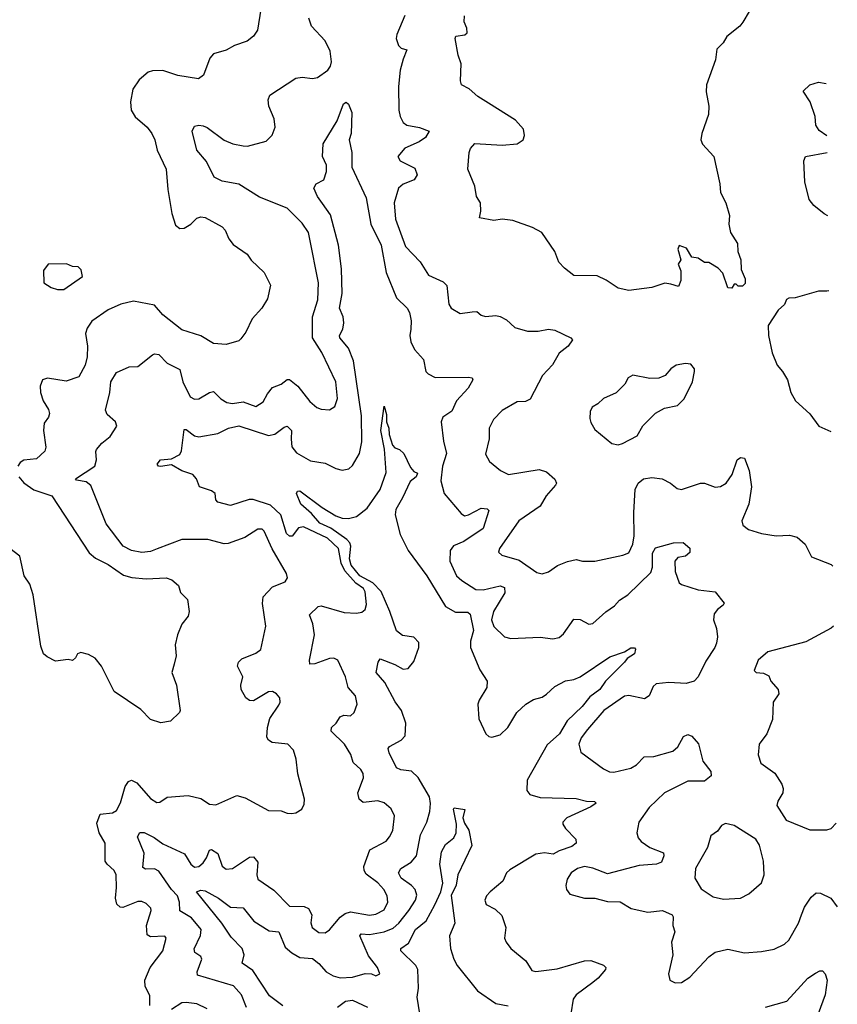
# Model space of a CAD drawing. Extents: x 2056909 to 2160450, y 827444 to 1016825.
# Tile 182 of 256: x 2141085 to 2144965, y 895640 to 900315. Entities that reach past the tile are written whole.
import ezdxf

# ---------------------------------------------------------------- set-up
doc = ezdxf.new("R2010")
doc.units = 0

msp = doc.modelspace()

# ---------------------------------------------------------------- linework, layer by layer
at = {"layer": '0CON10XD'}
for points in [[(2142230, 900365), (2142214, 900265), (2142195, 900236.2), (2142165, 900213.8), (2142105, 900192.9), (2142065, 900170.9), (2142005, 900152.5), (2141987.6, 900132.4), (2141957.6, 900052.4), (2141933.9, 900033.9), (2141835, 900050), (2141765, 900073.3), (2141715, 900072.2), (2141695, 900065.6), (2141651.2, 900028.8), (2141621.9, 899985), (2141610.9, 899925), (2141614.6, 899885), (2141633.7, 899853.7), (2141689.4, 899805), (2141712.2, 899775), (2141725.6, 899745), (2141736.7, 899695), (2141780.6, 899605), (2141788.6, 899508.6), (2141807.1, 899395), (2141825, 899338.8), (2141844.2, 899324.2), (2141865, 899325.8), (2141896.3, 899343.7), (2141925, 899372), (2141945, 899379.2), (2141965, 899375.8), (2142045, 899332), (2142060.8, 899315), (2142077.5, 899275), (2142097.9, 899247.9), (2142165, 899201.2), (2142183.4, 899173.4), (2142245.5, 899115.5), (2142275.8, 899055), (2142260.9, 898989.1), (2142234, 898945), (2142188, 898895), (2142158.3, 898831.7), (2142135, 898800), (2142125, 898790), (2142065, 898772.5), (2142005, 898778), (2141945, 898814), (2141855, 898842), (2141765, 898914.3), (2141725, 898959.4), (2141625, 898978.5), (2141565.3, 898964.7), (2141505, 898938.2), (2141427, 898883), (2141405, 898850), (2141397.7, 898825), (2141406.8, 898765), (2141404.6, 898715), (2141395.2, 898674.8), (2141365, 898619.4), (2141305, 898599.5), (2141217.5, 898612.5), (2141193.8, 898605), (2141182.5, 898575), (2141183.1, 898545), (2141195.6, 898505), (2141221.4, 898465), (2141226.7, 898445), (2141222.2, 898427.8), (2141201.1, 898398.9), (2141197.8, 898365), (2141208.6, 898285), (2141204, 898266), (2141165, 898230), (2141105, 898224.2), (2141086.7, 898213.3), (2141075.7, 898195)], [(2142912.9, 900335), (2142874.4, 900245), (2142871.5, 900225), (2142882.2, 900192.2), (2142895, 900179.2), (2142922.5, 900172.5), (2142905, 900127.5), (2142890.8, 900075), (2142882.8, 899997.2), (2142883.5, 899885), (2142891.1, 899855), (2142905, 899827.5), (2142922, 899815), (2142982.8, 899802.8), (2143028.8, 899785), (2143011.4, 899755), (2142981.4, 899735), (2142913.1, 899705), (2142880, 899665), (2142891.2, 899645), (2142959.8, 899609.8), (2142971.7, 899578.3), (2142956.2, 899555), (2142905, 899534.3), (2142882.5, 899515), (2142862.2, 899445), (2142868.1, 899368.1), (2142915, 899237.5), (2142985.7, 899165), (2143025, 899102), (2143095, 899070), (2143112.7, 899052.7), (2143121.9, 898965), (2143132, 898945), (2143175, 898920), (2143232.3, 898927.7), (2143255, 898930), (2143275, 898912.5), (2143295, 898906.2), (2143345, 898910.8), (2143365, 898905.7), (2143395, 898890), (2143435, 898854.3), (2143494.3, 898835.7), (2143545, 898836.2), (2143595, 898845.4), (2143625, 898841.2), (2143700, 898805), (2143708.8, 898795), (2143687.5, 898765), (2143645, 898731.4), (2143613.5, 898676.5), (2143565.6, 898625), (2143507.1, 898512.9), (2143485, 898502.2), (2143445, 898501.4), (2143375, 898458.8), (2143332.8, 898417.2), (2143313.6, 898376.4), (2143312.9, 898325), (2143295, 898252.5), (2143315, 898218), (2143366.2, 898175), (2143405, 898155.8), (2143550, 898180), (2143585, 898168.8), (2143625, 898133.3), (2143632.5, 898115), (2143627.5, 898105), (2143583.3, 898055), (2143554.8, 898005.2), (2143453.6, 897935), (2143361.4, 897805), (2143357.7, 897787.7), (2143372.2, 897772.2), (2143455, 897748.8), (2143539.8, 897689.8), (2143565, 897684.4), (2143595, 897693.6), (2143637.1, 897722.9), (2143685, 897742.3), (2143725, 897751.4), (2143755, 897744.4), (2143815, 897744.4), (2143947.9, 897772.1), (2143975, 897784.4), (2143994.7, 897825), (2144000.3, 897865), (2143998.6, 897975), (2144006, 898085), (2144019.6, 898115), (2144045, 898135.5), (2144085, 898141.5), (2144134.5, 898134.5), (2144174, 898115), (2144205, 898090), (2144225, 898083.8), (2144315, 898114.3), (2144335, 898114.2), (2144385, 898095.6), (2144410.9, 898099.1), (2144436.9, 898115), (2144465.7, 898155), (2144490, 898225), (2144505, 898237.1), (2144525, 898233.8), (2144546.7, 898175), (2144557.6, 898097.6), (2144545.4, 898015), (2144511.2, 897935), (2144516.7, 897915), (2144544.1, 897894.1), (2144605, 897876.2), (2144675, 897864), (2144738.3, 897868.3), (2144775, 897858.8), (2144812, 897825), (2144842, 897765), (2144935, 897728.1), (2144942.9, 897721.2)], [(2144546.2, 900353.8), (2144516.4, 900303.6), (2144502.5, 900285), (2144440, 900235), (2144423.3, 900205), (2144393.3, 900175), (2144386.2, 900125), (2144344.4, 900005), (2144342.1, 899972.1), (2144354.5, 899905), (2144353.5, 899865), (2144322.1, 899775), (2144317.5, 899745), (2144324.7, 899724.7), (2144379.2, 899665), (2144408, 899535), (2144410.8, 899495), (2144436, 899445), (2144453.8, 899385), (2144450, 899345), (2144457.5, 899305), (2144491.7, 899251.7), (2144493.3, 899215), (2144506.7, 899175), (2144508.3, 899128.3), (2144527.5, 899085), (2144527, 899063), (2144515, 899050), (2144495, 899050), (2144485, 899060), (2144475, 899060), (2144465, 899040), (2144445, 899042.5), (2144421.7, 899111.7), (2144400, 899135), (2144355, 899162.5), (2144335, 899162.5), (2144305, 899182.5), (2144275, 899187.5), (2144249.5, 899229.5), (2144215, 899242.5), (2144208.8, 899225), (2144222.5, 899175), (2144210, 899155), (2144223, 899123), (2144223, 899077), (2144211.7, 899048.3), (2144175, 899060), (2144146.4, 899063.6), (2144085, 899043.8), (2143975, 899028.6), (2143925, 899040.8), (2143868.3, 899078.3), (2143825, 899098.8), (2143715, 899100), (2143670, 899135), (2143644.2, 899164.2), (2143624.2, 899214.2), (2143563.3, 899305), (2143518.7, 899328.7), (2143425, 899361.4), (2143375, 899368), (2143335, 899361.2), (2143267.5, 899375), (2143273.6, 899406.4), (2143272, 899445), (2143252.5, 899475), (2143244.3, 899525), (2143212, 899605), (2143217.5, 899685), (2143225, 899703.3), (2143245, 899727.5), (2143375, 899720), (2143445, 899726.2), (2143473.8, 899745), (2143480.8, 899765), (2143475.8, 899795), (2143438.3, 899838.3), (2143309.4, 899919.4), (2143259.7, 899949.7), (2143217.3, 899987.3), (2143181.2, 900005), (2143176.2, 900025), (2143180, 900105), (2143165.9, 900145.9), (2143152, 900225), (2143155, 900236.7), (2143197.3, 900242.7), (2143207.9, 900252.1), (2143206.9, 900275), (2143194.3, 900305), (2143196, 900334)], [(2141894.5, 898525), (2141915, 898513.5), (2141935, 898514.5), (2141985, 898545.4), (2142005, 898549.5), (2142039.5, 898515), (2142068.3, 898498.3), (2142095, 898493.1), (2142145, 898500.3), (2142205, 898479.1), (2142239.6, 898500.4), (2142260.7, 898539.3), (2142285, 898568.2), (2142325.5, 898584.5), (2142355, 898607.1), (2142365, 898607.1), (2142405, 898575.7), (2142461.9, 898501.9), (2142495, 898474.2), (2142515, 898465.7), (2142555, 898462.9), (2142580.7, 898479.3), (2142592.8, 898517.2), (2142585.3, 898595), (2142518.5, 898735), (2142474.5, 898805), (2142473.8, 898905), (2142500.4, 898985), (2142502.9, 899065), (2142460.9, 899280.9), (2142455.2, 899305.2), (2142425, 899349.2), (2142355, 899420.6), (2142222.3, 899472.3), (2142125, 899534.6), (2142045, 899548.1), (2142007.9, 899567.9), (2141971.5, 899641.5), (2141925.5, 899695), (2141904.2, 899785.8), (2141915, 899808.8), (2141935, 899814), (2141955, 899810.8), (2141975, 899802.9), (2142055, 899743.5), (2142096.1, 899726.1), (2142145, 899715.5), (2142165.5, 899714.5), (2142255, 899738.6), (2142283.5, 899766.5), (2142296.9, 899805), (2142293.3, 899845), (2142266.9, 899905), (2142264.3, 899935), (2142272.6, 899957.4), (2142395, 900037.5), (2142425, 900042.5), (2142475, 900035.4), (2142498.8, 900041.2), (2142546.5, 900075), (2142560.4, 900095), (2142564.6, 900115), (2142558.2, 900165), (2142535, 900214), (2142470, 900285), (2142457.7, 900322.3)], [(2144915.3, 899764.2), (2144878.9, 899788.9), (2144862.5, 899815), (2144859.2, 899855), (2144836.2, 899925), (2144803.3, 899975), (2144834.3, 900005.7), (2144875, 900018.6), (2144911.9, 900011.4)], [(2142351.6, 897875), (2142324.5, 897964.5), (2142275, 898010.8), (2142192.9, 898037.1), (2142173.7, 898036.3), (2142085, 898008.8), (2142025, 898024.2), (2142016.2, 898035), (2142013.3, 898065), (2141995, 898078.8), (2141937.5, 898097.5), (2141924, 898135), (2141906.5, 898156.5), (2141855, 898173.1), (2141805, 898202.2), (2141753.5, 898193.5), (2141743.8, 898195), (2141738, 898205), (2141753.3, 898225), (2141805, 898230), (2141845, 898250), (2141852.4, 898267.6), (2141865, 898370), (2141875, 898370), (2141915, 898340), (2141935, 898334.4), (2142025, 898350.5), (2142076.2, 898375), (2142125, 898386.2), (2142265, 898340.7), (2142295, 898346.9), (2142339.4, 898380.6), (2142355, 898384.7), (2142374.4, 898364.4), (2142373.6, 898323.6), (2142376.8, 898286.8), (2142398.3, 898258.3), (2142465, 898220), (2142535, 898209.6), (2142585, 898184.4), (2142615, 898176.7), (2142647.2, 898182.8), (2142665, 898199.2), (2142697.5, 898255), (2142708.8, 898311.2), (2142707.5, 898435), (2142668.4, 898695), (2142644.8, 898754.8), (2142604.1, 898805), (2142603.3, 898815), (2142619, 898845), (2142623, 898875), (2142619.4, 898905), (2142602.9, 898945), (2142615.2, 899015.2), (2142612.7, 899132.7), (2142597.8, 899245), (2142559.1, 899389.1), (2142522, 899442), (2142498.9, 899475), (2142481.4, 899515), (2142492, 899535), (2142528.6, 899555), (2142541.1, 899595), (2142541.2, 899625), (2142521.9, 899665), (2142524.8, 899725), (2142592.2, 899835), (2142621.1, 899915), (2142635, 899924), (2142645, 899913.8), (2142660.5, 899875), (2142658, 899775), (2142648.8, 899745), (2142661.4, 899685), (2142661.4, 899615), (2142729, 899469), (2142751.5, 899345), (2142800.3, 899245), (2142823.4, 899115), (2142872.5, 898995), (2142922.9, 898945), (2142934.4, 898925), (2142942.2, 898885), (2142941.5, 898845), (2142937.1, 898815), (2142941.2, 898785), (2142959.2, 898749.2), (2143001.3, 898701.3), (2143012.9, 898645), (2143023, 898633), (2143056.3, 898616.3), (2143215, 898618.6), (2143232.5, 898615), (2143235.9, 898605.9), (2143213.1, 898565), (2143157.3, 898505), (2143135, 898455.8), (2143092.5, 898427.5), (2143085.5, 898405), (2143095.7, 898314.3), (2143110.8, 898255), (2143090.9, 898195), (2143082.9, 898125), (2143098.9, 898065), (2143179.8, 897969.8), (2143195, 897960), (2143215, 897963.5), (2143275, 897996), (2143303.3, 897993.3), (2143310.8, 897985), (2143285, 897900), (2143192.9, 897837.1), (2143143.7, 897816.3), (2143127.8, 897795), (2143125.5, 897745), (2143158.5, 897675), (2143182.6, 897652.6), (2143249.5, 897609.5), (2143285, 897608.3), (2143365, 897627.3), (2143385, 897619.2), (2143386.7, 897593.3), (2143333.4, 897505), (2143323.6, 897465), (2143335, 897433.8), (2143385, 897385.7), (2143415, 897377.5), (2143555, 897382.9), (2143615, 897375.8), (2143645, 897382.5), (2143665, 897400), (2143715, 897468.9), (2143745, 897467.5), (2143785, 897444.4), (2143805, 897448.1), (2143866, 897504), (2143907.2, 897532.8), (2143930.7, 897559.3), (2143971.2, 897585), (2144079.9, 897690.1), (2144088.2, 897715), (2144087.3, 897782.7), (2144102.9, 897807.1), (2144188.2, 897831.8), (2144232.9, 897832.9), (2144265.5, 897805.5), (2144264.5, 897785), (2144245, 897768.1), (2144208.7, 897761.3), (2144194.1, 897745), (2144195.3, 897695.3), (2144215, 897641.4), (2144225, 897633.3), (2144305, 897607.5), (2144385, 897598.8), (2144427.5, 897545), (2144424, 897535), (2144396.2, 897515), (2144380.8, 897495), (2144377.5, 897465), (2144392, 897425), (2144395.8, 897385), (2144391.4, 897355), (2144384.3, 897335), (2144340.2, 897269.8), (2144304.3, 897195), (2144286.2, 897173.8), (2144247.2, 897162.8), (2144165, 897168.5), (2144105, 897161.9), (2144090.4, 897149.6), (2144072.5, 897105), (2144049.7, 897090.3), (2143975, 897106.3), (2143955, 897102.7), (2143857.1, 897035), (2143778.8, 896945), (2143750, 896905), (2143738.1, 896875), (2143747.9, 896837.9), (2143855, 896757.8), (2143884.6, 896744.6), (2143905, 896743.1), (2143985, 896761.2), (2144012.1, 896777.9), (2144048.8, 896815), (2144095, 896817.2), (2144185, 896842.7), (2144207.7, 896862.3), (2144235, 896912), (2144255, 896920.8), (2144275, 896914), (2144306.4, 896876.4), (2144326.4, 896795), (2144364.2, 896745), (2144366, 896725), (2144335, 896699.2), (2144255, 896699.1), (2144145.3, 896644.7), (2144072.1, 896575), (2144023.8, 896505), (2144013.8, 896455), (2144020.2, 896430.2), (2144033.7, 896413.7), (2144075.3, 896385.3), (2144139.5, 896359.5), (2144141.9, 896345), (2144131.4, 896315), (2144107.5, 896305), (2144025, 896298.7), (2143875, 896259.4), (2143805, 896287.3), (2143765, 896295.4), (2143732.5, 896285), (2143701.4, 896265), (2143682.9, 896235), (2143676, 896205), (2143680, 896185), (2143695, 896163.8), (2143765, 896143.8), (2143815, 896144), (2143875, 896128.8), (2143935, 896127.5), (2143986, 896096), (2144065, 896078.6), (2144135, 896085.4), (2144181.1, 896065), (2144186.2, 896055), (2144184.5, 896015), (2144194.4, 895985), (2144177.5, 895935), (2144183.8, 895875), (2144163.3, 895785), (2144170, 895755), (2144195, 895742.5), (2144225, 895743.3), (2144265, 895770), (2144355, 895866), (2144385, 895888.6), (2144445, 895901.4), (2144524.4, 895884.4), (2144605, 895890.6), (2144665, 895902.9), (2144715, 895925.7), (2144735.6, 895945), (2144780.9, 896025), (2144795.3, 896064.7), (2144809.1, 896100.9), (2144840.3, 896149.7), (2144865, 896169.2), (2144885, 896168.1), (2144933.8, 896145), (2144964.8, 896103.1)], [(2144920.4, 899384.5), (2144902.7, 899392.7), (2144853.4, 899433.4), (2144831.4, 899461.4), (2144810.6, 899545), (2144806.2, 899645), (2144813.3, 899665), (2144916.3, 899685)], [(2141295, 899033.3), (2141382.5, 899095), (2141377, 899127), (2141361.7, 899141.7), (2141335, 899142.5), (2141306.4, 899156.4), (2141220, 899155), (2141197.5, 899125), (2141200, 899065), (2141233.6, 899043.6), (2141265, 899033.3), (2141295, 899033.3)], [(2144925.2, 899027.8), (2144915, 899026), (2144875, 899025.8), (2144765, 898993.8), (2144735, 898992.5), (2144723.3, 898986.7), (2144715, 898962.5), (2144683.6, 898936.4), (2144637, 898863), (2144638.8, 898815), (2144656.4, 898733.6), (2144679.4, 898675), (2144705, 898644), (2144728, 898605), (2144744, 898545), (2144766, 898505), (2144835, 898444), (2144876.7, 898385), (2144934.3, 898360.6)], [(2141702.5, 895635), (2141702.1, 895682.1), (2141680, 895725), (2141678.5, 895755), (2141703.5, 895815), (2141765, 895894), (2141780, 895955), (2141773.3, 895963.3), (2141705, 895960.8), (2141690.2, 895970.2), (2141686, 896015), (2141709.4, 896085), (2141707.2, 896097.2), (2141685, 896118.6), (2141665, 896128.1), (2141645, 896128.5), (2141575, 896100), (2141561.7, 896101.7), (2141546.5, 896116.5), (2141539.3, 896145), (2141544.7, 896195.3), (2141542, 896255), (2141533.6, 896275), (2141499.5, 896305), (2141490.6, 896320.6), (2141490.9, 896405), (2141461.8, 896455), (2141450.3, 896500.3), (2141466.7, 896543.3), (2141525, 896549.5), (2141545, 896560.6), (2141562.9, 896597.1), (2141585, 896674), (2141602, 896698), (2141615, 896704.2), (2141641.1, 896691.1), (2141705, 896617.5), (2141735, 896598.8), (2141749.5, 896600.5), (2141785, 896624), (2141885, 896632), (2141945, 896617.1), (2141985, 896591.2), (2142015, 896588), (2142115, 896631.9), (2142155, 896620.8), (2142265, 896560.8), (2142325, 896559.2), (2142355, 896547.5), (2142375, 896546.7), (2142395, 896550), (2142423.6, 896566.4), (2142435, 896590), (2142437.1, 896615), (2142404.5, 896734.5), (2142396.9, 896805), (2142385, 896846.7), (2142356.7, 896875), (2142282.6, 896882.6), (2142265, 896894), (2142258.2, 896908.2), (2142260.4, 896955), (2142272, 896998), (2142315, 897060), (2142321.2, 897075), (2142318.8, 897095), (2142303.8, 897115), (2142285, 897126), (2142265, 897124.2), (2142195, 897081.4), (2142175, 897082.9), (2142158.8, 897095), (2142135.8, 897135), (2142134.3, 897155), (2142144.4, 897195), (2142119.2, 897245), (2142124, 897265), (2142139.4, 897280.6), (2142205, 897308.1), (2142230, 897325), (2142252.5, 897435), (2142237, 897543), (2142240, 897575), (2142285, 897622.5), (2142345, 897646.2), (2142356, 897665), (2142351.2, 897685), (2142283.5, 897803.5), (2142245, 897886), (2142235, 897895.7), (2142215, 897896.9), (2142153.2, 897856.8), (2142075, 897828.4), (2142055, 897827.1), (2141977.6, 897847.6), (2141855, 897846.9), (2141737.7, 897802.3), (2141705, 897790.4), (2141664.5, 897785.5), (2141615, 897794.5), (2141575.6, 897815), (2141495, 897921.4), (2141423, 898103), (2141400.4, 898120.4), (2141355, 898129.4), (2141350, 898135), (2141440.8, 898195), (2141449.4, 898225), (2141445.8, 898265), (2141450, 898275), (2141475, 898304), (2141515, 898336), (2141546.2, 898385), (2141540, 898405), (2141500, 898440), (2141491.9, 898461.9), (2141513.5, 898545), (2141517.5, 898595), (2141545, 898639.2), (2141605, 898666.5), (2141645, 898669.2), (2141715, 898723.1), (2141725, 898728), (2141745, 898725.3), (2141785, 898684.4), (2141845, 898654), (2141858.8, 898595), (2141894.5, 898525)], [(2143925, 898296.7), (2143945, 898303.3), (2144015, 898340), (2144042.7, 898387.3), (2144102.7, 898447.3), (2144145, 898470), (2144206.1, 898483.9), (2144237.5, 898515), (2144277.5, 898595), (2144287.5, 898645), (2144287, 898657), (2144269.3, 898679.3), (2144245, 898682.5), (2144200, 898675), (2144175, 898657.5), (2144147.5, 898625), (2144117.7, 898612.3), (2144075, 898611.2), (2143995, 898627.5), (2143972.5, 898615), (2143956.1, 898583.9), (2143916.1, 898543.9), (2143855, 898516.2), (2143829.1, 898490.9), (2143801.2, 898475), (2143792, 898455), (2143791.2, 898421.2), (2143795, 898402.5), (2143815, 898370), (2143895, 898302.5), (2143925, 898296.7)], [(2142333.5, 895633.5), (2142270.9, 895680.9), (2142191, 895801), (2142140.6, 895835), (2142150.7, 895875), (2142140.3, 895905), (2142088.5, 895958.5), (2142044.7, 896025), (2141924, 896175), (2141945, 896182.5), (2141965, 896179.2), (2142028.5, 896145), (2142085, 896101.4), (2142145, 896098.5), (2142195.8, 896035.8), (2142269.1, 895989.1), (2142315, 895984.4), (2142345, 895912.1), (2142375.6, 895885), (2142415, 895862.7), (2142475, 895857.3), (2142505, 895834), (2142538.8, 895795), (2142571.9, 895775), (2142605, 895765.3), (2142665, 895768.5), (2142725, 895786.4), (2142754.7, 895784.7), (2142775, 895776), (2142793.3, 895785), (2142783.1, 895815), (2142740.4, 895870.4), (2142699.2, 895965), (2142705.5, 895974.5), (2142745, 895971.9), (2142815, 895983.9), (2142857.5, 896002.5), (2142883.5, 896025), (2142932.2, 896085), (2142964, 896135), (2142969.1, 896159.1), (2142961.8, 896185), (2142944.7, 896204.7), (2142895, 896238.8), (2142882.5, 896265), (2142893.1, 896285), (2142942.7, 896315), (2142967.8, 896345), (2142986.9, 896445), (2143017.1, 896505), (2143031.2, 896555), (2143034, 896594), (2143029.1, 896625), (2142976.4, 896716.4), (2142945, 896747.8), (2142894.1, 896754.1), (2142873.5, 896763.5), (2142838.9, 896835), (2142834.2, 896855), (2142839.2, 896865), (2142895, 896894.6), (2142913.6, 896915), (2142916.7, 896975), (2142896.4, 897035), (2142866.5, 897076.5), (2142817.5, 897167.5), (2142777.1, 897215), (2142785.9, 897264.1), (2142795, 897280), (2142865, 897254.2), (2142905, 897230.8), (2142928.8, 897235), (2142955, 897268), (2142978.3, 897335), (2142978.7, 897358.7), (2142955, 897383.6), (2142901.8, 897391.8), (2142872.8, 897412.8), (2142842, 897505), (2142800.3, 897600.3), (2142760.9, 897640.9), (2142698.3, 897675), (2142657.7, 897725), (2142650.3, 897755), (2142657, 897815), (2142651.4, 897831.4), (2142636.8, 897846.8), (2142561.4, 897901.4), (2142509.4, 897925), (2142470.4, 897970.4), (2142418.9, 898015), (2142398.5, 898065), (2142403.6, 898076.4), (2142415, 898078.8), (2142519.8, 897999.8), (2142585, 897959.4), (2142615, 897948.1), (2142645, 897946.9), (2142683.7, 897956.3), (2142734.1, 897995.9), (2142795, 898084), (2142824.4, 898165), (2142816.7, 898276.7), (2142798.2, 898365), (2142815, 898480), (2142825, 898440), (2142825.8, 898405), (2142837.1, 898375), (2142838, 898345), (2142853.8, 898295), (2142865, 898282.5), (2142887.5, 898275), (2142907.5, 898255), (2142939.3, 898189.3), (2142955, 898170), (2142972.5, 898162.5), (2142966.2, 898145), (2142937.5, 898122.5), (2142901.4, 898045)], [(2141080.5, 898145), (2141105, 898116.9), (2141152.6, 898082.6), (2141236.7, 898055), (2141414.6, 897784.6), (2141445, 897758.1), (2141505, 897729.1), (2141578.2, 897678.2), (2141617.4, 897667.4), (2141685, 897660.5), (2141780, 897665), (2141807.5, 897655), (2141838.8, 897628.8), (2141847.5, 897595), (2141882, 897562), (2141888.9, 897505), (2141885, 897483.3), (2141854.3, 897445.7), (2141833.1, 897395), (2141823.4, 897346.6), (2141826.9, 897295), (2141818.1, 897255), (2141807.1, 897215), (2141828.9, 897155), (2141846.2, 897035), (2141843.3, 897025), (2141800, 896985), (2141755, 896977.5), (2141705, 896992.9), (2141659.4, 897039.4), (2141532.5, 897125), (2141472.5, 897245), (2141443.6, 897283.6), (2141411.7, 897301.7), (2141375, 897310), (2141360, 897305), (2141350, 897285), (2141335, 897272.5), (2141315, 897277.5), (2141255, 897270), (2141215, 897290), (2141197.5, 897305), (2141185, 897340), (2141148.8, 897585), (2141133.3, 897635), (2141106.7, 897675), (2141085, 897767.5), (2141037.5, 897805)], [(2142901.4, 898045), (2142870, 897990), (2142866.9, 897965), (2142891.2, 897871.2), (2142928, 897795), (2143016.9, 897675), (2143105, 897528.8), (2143152.8, 897502.8), (2143212.3, 897502.3), (2143223.2, 897493.2), (2143238.3, 897415), (2143224.1, 897364.1), (2143224.7, 897335), (2143268, 897228), (2143303.1, 897175), (2143301.9, 897145), (2143265.5, 897085), (2143259.6, 897065), (2143263.6, 896995), (2143297.1, 896925), (2143311.7, 896911.7), (2143325, 896908.6), (2143365, 896919.4), (2143401.1, 896955), (2143444.1, 897025.9), (2143487.1, 897065), (2143522.9, 897087.1), (2143565, 897097.9), (2143585, 897113.1), (2143625, 897149.6), (2143675, 897175.4), (2143715, 897182.1), (2143744.7, 897195.3), (2143885, 897290.8), (2143955, 897313.3), (2143985, 897332.5), (2144002.3, 897332.3), (2144006.7, 897326.7), (2144002.5, 897305), (2143967.1, 897282.9), (2143955, 897264), (2143865.4, 897174.6), (2143837.8, 897135), (2143790.1, 897099.9), (2143753.8, 897055), (2143683.4, 896986.6), (2143646.9, 896925), (2143588.1, 896871.9), (2143493.8, 896705), (2143492.2, 896655), (2143506.4, 896636.4), (2143555, 896622.2), (2143725, 896617.1), (2143775, 896604.2), (2143813.3, 896603.3), (2143820, 896595), (2143795, 896578), (2143682, 896525), (2143661.9, 896505), (2143661.9, 896495), (2143675, 896475.8), (2143723.8, 896425), (2143726.2, 896405), (2143705, 896390), (2143645, 896369.6), (2143616.8, 896353.2), (2143575, 896358.9), (2143535, 896353.9), (2143410.5, 896279.5), (2143394.4, 896265), (2143378, 896225), (2143317.5, 896175), (2143300, 896155), (2143292, 896135), (2143298.8, 896115), (2143341.4, 896091.4), (2143372.5, 896062.5), (2143391.4, 896005), (2143386, 895955), (2143393.8, 895935), (2143416.2, 895905), (2143487.4, 895847.4), (2143515, 895801.2), (2143535, 895795.7), (2143635, 895809.2), (2143765, 895846.9), (2143795, 895848.1), (2143855, 895825.7), (2143865.8, 895815), (2143864.2, 895805), (2143830, 895765), (2143805, 895744.4), (2143725.6, 895685), (2143712.1, 895665), (2143701.1, 895595)], [(2142161.8, 895625), (2142137.7, 895685), (2142098.8, 895728.8), (2141929.4, 895779.4), (2141926.9, 895795), (2141950, 895855), (2141945, 895868), (2141915.6, 895885.6), (2141913.6, 895903.6), (2141943.1, 895966.9), (2141945.8, 895995), (2141901, 896051), (2141844.7, 896084.7), (2141843.7, 896125), (2141833.1, 896155), (2141805, 896184.7), (2141745, 896273.2), (2141725, 896283.1), (2141681.2, 896281.2), (2141669.5, 896289.5), (2141675, 896358), (2141643.5, 896435), (2141654.5, 896455.5), (2141675, 896456), (2141723, 896433), (2141765, 896401.6), (2141867.8, 896355), (2141897.7, 896305), (2141915, 896291.8), (2141935, 896295.4), (2141955, 896311.8), (2141972.2, 896335), (2141985, 896372), (2141994.6, 896375.4), (2142025, 896356.5), (2142046.2, 896296.2), (2142065, 896281.5), (2142095, 896285.5), (2142175, 896338.6), (2142195, 896340.8), (2142214.4, 896315), (2142210.5, 896255), (2142215.7, 896235), (2142291.7, 896181.7), (2142365, 896105.6), (2142435, 896105.4), (2142455.9, 896095.9), (2142471.5, 896065), (2142466.8, 896026.8), (2142472.9, 896005), (2142505, 895981.9), (2142535, 895979.2), (2142555, 895994), (2142605, 896054.5), (2142629.1, 896070.9), (2142655, 896079.6), (2142744.3, 896064.3), (2142775, 896068.6), (2142815, 896088.8), (2142831.2, 896125), (2142828.2, 896155), (2142813.4, 896185), (2142785, 896217.5), (2142728.6, 896258.6), (2142719.2, 896275), (2142718.5, 896295), (2142745.9, 896374.1), (2142824.2, 896415), (2142840.5, 896435), (2142855.4, 896465), (2142863.3, 896535), (2142848.3, 896568.3), (2142815, 896597.5), (2142785, 896606.1), (2142715, 896599.1), (2142695.6, 896615), (2142690, 896645), (2142716.9, 896715), (2142715, 896736.7), (2142704.3, 896755), (2142668, 896788), (2142655.9, 896825.9), (2142626.2, 896875), (2142562.7, 896937.3), (2142564.2, 896955), (2142586.9, 896975), (2142605, 897005.7), (2142623.3, 897013.3), (2142655, 897010.5), (2142672.2, 897025), (2142685.7, 897065), (2142678.5, 897105), (2142643.1, 897145), (2142631.5, 897195), (2142594.5, 897274.5), (2142575, 897283.1), (2142555, 897282.2), (2142485, 897257.3), (2142461.2, 897255), (2142460, 897275), (2142484.5, 897395), (2142476.2, 897446.2), (2142460.6, 897489.4), (2142501.5, 897528.5), (2142515, 897532.1), (2142625, 897500.8), (2142682.7, 897497.3), (2142708, 897502), (2142724.6, 897515.4), (2142731.1, 897538.9), (2142725, 897598.1), (2142716, 897615), (2142679.6, 897639.6), (2142627.7, 897697.7), (2142609.9, 897735), (2142598.3, 897805), (2142545, 897853.1), (2142432.2, 897907.8), (2142407.8, 897902.2), (2142377.8, 897862.2), (2142365, 897863.5), (2142351.6, 897875)], [(2144946.8, 897436.4), (2144935, 897426.9), (2144815, 897360.6), (2144635, 897314.3), (2144589.2, 897275), (2144570, 897225), (2144580, 897215), (2144615, 897213.3), (2144639.5, 897199.5), (2144650, 897175), (2144683.8, 897135), (2144687.1, 897115), (2144660, 897075), (2144658, 896992), (2144630.6, 896925), (2144594, 896875), (2144588.8, 896825), (2144602, 896785), (2144668.4, 896738.4), (2144701.5, 896685), (2144708.5, 896665), (2144706.9, 896645), (2144682.5, 896605), (2144678, 896585), (2144722.5, 896515), (2144835, 896468), (2144915, 896468.6), (2144935, 896475.6), (2144959.5, 896500.9)], [(2142984.1, 895595), (2142970.7, 895675), (2142976.7, 895716.7), (2142974, 895805), (2142965.3, 895825.3), (2142894.3, 895895), (2142892.9, 895905), (2142929.5, 895930.5), (2142963.8, 895995), (2143013.8, 896036.2), (2143055, 896113.2), (2143083.8, 896175), (2143092.6, 896215), (2143078.6, 896305), (2143086.2, 896365), (2143105, 896398.8), (2143145, 896431.2), (2143155.5, 896454.5), (2143157.5, 896495), (2143143.1, 896566.9), (2143147, 896573), (2143196.7, 896565), (2143187.5, 896525), (2143195, 896500), (2143217.1, 896467.1), (2143230, 896395), (2143164.3, 896255), (2143155.6, 896205.6), (2143132.5, 896157.5), (2143150, 896025), (2143125.3, 895965), (2143128.8, 895905), (2143144.7, 895855), (2143161.5, 895825), (2143257.5, 895705), (2143343.7, 895643.7), (2143403.7, 895633.7)], [(2144425, 896138.9), (2144505, 896144.2), (2144544.5, 896165.5), (2144605, 896217.5), (2144618, 896255), (2144615, 896320), (2144595.8, 896395.8), (2144577.5, 896425), (2144475, 896490), (2144435, 896499.2), (2144415, 896488.8), (2144397.1, 896462.9), (2144365, 896440), (2144348.9, 896385), (2144291.8, 896285), (2144289.1, 896239.1), (2144318.2, 896188.2), (2144375, 896151.1), (2144425, 896138.9)], [(2144623.4, 895626.6), (2144725, 895655.8), (2144825, 895764.2), (2144861.4, 895788.6), (2144881.2, 895798.8), (2144895, 895798.8), (2144906.7, 895785), (2144916.2, 895755), (2144906.7, 895685), (2144863.5, 895565)], [(2142593.2, 895626.8), (2142631.2, 895655), (2142665, 895660.4), (2142735, 895626.7)], [(2141975, 895619.5), (2141925, 895642.5), (2141875, 895648.8), (2141855, 895646.8), (2141805, 895616.2)]]:
    msp.add_lwpolyline(points, dxfattribs=at)

doc.saveas('drawing.dxf')
